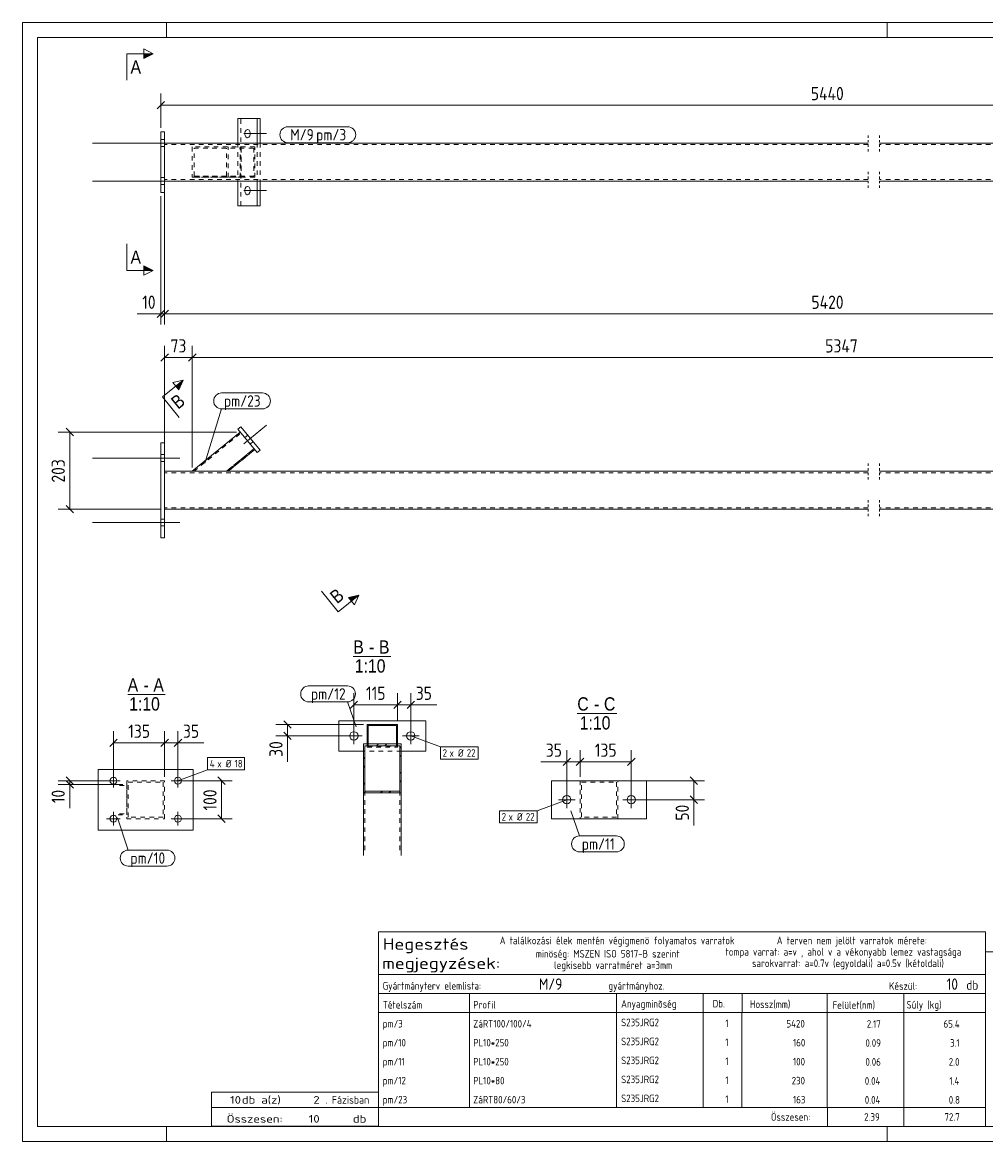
# Model space of a CAD drawing. Header units: millimetres. Extents: x 1 to 419, y 1 to 296.
# Tile 1 of 2: x 1 to 255, y 1 to 296. Entities that reach past the tile are written whole.
import ezdxf

# ---------------------------------------------------------------- set-up
doc = ezdxf.new("R2010")
doc.units = ezdxf.units.MM
doc.header["$LTSCALE"] = 0.6
for name, pattern in [('XKITLINE00', [0]), ('XKITLINE01', [4, 1, -1, 1, -1]), ('XKITLINE02', [4, 2, -2])]:
    doc.linetypes.add(name, pattern=pattern)
for name, color, linetype, lineweight in [('Bolt', 7, 'Continuous', 0), ('BoltMark', 3, 'Continuous', 0), ('DrawingSheet', 5, 'Continuous', 0), ('OtherObjectType', 1, 'Continuous', 0), ('Part', 2, 'Continuous', 0), ('PartMark', 3, 'Continuous', 0), ('Section', 6, 'Continuous', 0), ('Z-DIMENSIONS', 1, 'Continuous', 0)]:
    doc.layers.add(name, color=color, linetype=linetype, lineweight=lineweight)
doc.styles.add('ARIAL', font='ARIAL.TTF')
doc.styles.add('ISOCPEUR', font='ISOCPEUR.TTF')

msp = doc.modelspace()

# ---------------------------------------------------------------- hatches: boundary and pattern name
at = {"layer": 'Section'}
for points in [[(33, 287.75), (35.5, 287.75), (33, 286.5)], [(33, 231.87), (35.5, 230.62), (33, 230.62)], [(41.43, 200.15), (43.36, 201.73), (42.22, 199.18)], [(86.97, 144.44), (89.69, 145.05), (87.76, 143.47)]]:
    msp.add_hatch(color=6, dxfattribs=at).paths.add_polyline_path(points, flags=17)

# ---------------------------------------------------------------- linework, layer by layer
at = {"layer": 'Bolt', "color": 3, "linetype": 'XKITLINE00', "lineweight": 0}
for p, q in [((59.37, 266.68), (65.37, 266.68)), ((59.66, 266.9), (59.65, 266.52)), ((59.65, 266.52), (59.72, 266.17)), ((59.74, 267.25), (59.66, 266.9)), ((59.72, 266.17), (59.92, 265.8)), ((59.98, 267.63), (59.74, 267.25)), ((59.92, 265.8), (60.27, 265.59)), ((60.34, 267.78), (59.98, 267.63)), ((60.27, 265.59), (60.34, 265.58)), ((60.41, 267.78), (60.34, 267.78)), ((60.34, 265.58), (60.7, 265.74)), ((60.75, 267.57), (60.41, 267.78)), ((60.7, 265.74), (60.94, 266.12)), ((60.95, 267.2), (60.75, 267.57)), ((60.94, 266.12), (61.02, 266.47)), ((61.03, 266.85), (60.95, 267.2)), ((61.02, 266.47), (61.03, 266.85)), ((19.5, 264.19), (42.5, 264.19)), ((19.5, 264.19), (42.5, 264.19)), ((37.5, 265.09), (38.5, 265.09)), ((37.5, 265.09), (38.5, 265.09)), ((37.5, 263.29), (38.5, 263.29)), ((37.5, 263.29), (38.5, 263.29)), ((19.5, 254.19), (42.5, 254.19)), ((19.5, 254.19), (42.5, 254.19)), ((37.5, 255.09), (38.5, 255.09)), ((37.5, 255.09), (38.5, 255.09)), ((37.5, 253.29), (38.5, 253.29)), ((37.5, 253.29), (38.5, 253.29)), ((59.37, 251.68), (65.37, 251.68)), ((59.66, 251.9), (59.65, 251.52)), ((59.65, 251.52), (59.72, 251.17)), ((59.74, 252.25), (59.66, 251.9)), ((59.72, 251.17), (59.92, 250.8)), ((59.98, 252.63), (59.74, 252.25)), ((59.92, 250.8), (60.27, 250.59)), ((60.34, 252.78), (59.98, 252.63)), ((60.41, 252.78), (60.34, 252.78)), ((60.75, 252.57), (60.41, 252.78)), ((60.7, 250.74), (60.94, 251.12)), ((60.95, 252.2), (60.75, 252.57)), ((60.94, 251.12), (61.02, 251.47)), ((61.03, 251.85), (60.95, 252.2)), ((61.02, 251.47), (61.03, 251.85)), ((60.27, 250.59), (60.34, 250.58)), ((60.34, 250.58), (60.7, 250.74)), ((59.37, 184.91), (65.37, 189.82)), ((59.37, 184.91), (65.37, 189.82)), ((59.64, 186.56), (60.42, 187.19)), ((59.64, 186.56), (60.42, 187.19)), ((61.03, 184.85), (61.81, 185.49)), ((61.03, 184.85), (61.81, 185.49)), ((19.5, 181.18), (42.5, 181.18)), ((19.5, 181.18), (42.5, 181.18)), ((37.5, 182.08), (38.5, 182.08)), ((37.5, 182.08), (38.5, 182.08)), ((37.5, 180.28), (38.5, 180.28)), ((37.5, 180.28), (38.5, 180.28)), ((19.5, 164.18), (42.5, 164.18)), ((19.5, 164.18), (42.5, 164.18)), ((37.5, 165.08), (38.5, 165.08)), ((37.5, 165.08), (38.5, 165.08)), ((37.5, 163.28), (38.5, 163.28)), ((37.5, 163.28), (38.5, 163.28)), ((88.39, 105.74), (88.39, 110.14)), ((103.39, 105.74), (103.39, 110.14)), ((86.19, 107.94), (90.59, 107.94)), ((101.19, 107.94), (105.59, 107.94)), ((25.01, 94.32), (25.01, 97.92)), ((42.01, 94.32), (42.01, 97.92)), ((26.81, 96.12), (23.21, 96.12)), ((43.81, 96.12), (40.21, 96.12)), ((144.5, 88.92), (144.5, 93.32)), ((161.5, 88.92), (161.5, 93.32)), ((142.3, 91.12), (146.7, 91.12)), ((159.3, 91.12), (163.7, 91.12)), ((26.81, 86.12), (23.21, 86.12)), ((25.01, 84.32), (25.01, 87.92)), ((43.81, 86.12), (40.21, 86.12)), ((42.01, 84.32), (42.01, 87.92))]:
    msp.add_line(p, q, dxfattribs=at)
for centre, radius in [((88.39, 107.94), 1.1), ((103.39, 107.94), 1.1), ((25.01, 96.12), 0.9), ((42.01, 96.12), 0.9), ((144.5, 91.12), 1.1), ((161.5, 91.12), 1.1), ((25.01, 86.12), 0.9), ((42.01, 86.12), 0.9)]:
    msp.add_circle(centre, radius, dxfattribs=at)
at = {"layer": 'BoltMark', "color": 7, "linetype": 'XKITLINE00', "lineweight": 0}
for p, q in [((103.39, 107.94), (111.18, 105.04)), ((111.18, 105.04), (121.14, 105.04)), ((111.18, 101.84), (111.18, 105.04)), ((121.14, 101.84), (121.14, 105.04)), ((49.8, 102.22), (59.59, 102.22)), ((49.8, 99.02), (49.8, 102.22)), ((59.59, 99.02), (59.59, 102.22)), ((111.18, 101.84), (121.14, 101.84)), ((42.01, 96.12), (49.8, 99.02)), ((49.8, 99.02), (59.59, 99.02)), ((144.5, 91.12), (136.71, 88.22)), ((126.74, 88.22), (136.71, 88.22)), ((126.74, 85.02), (126.74, 88.22)), ((136.71, 85.02), (136.71, 88.22)), ((126.74, 85.02), (136.71, 85.02))]:
    msp.add_line(p, q, dxfattribs=at)
at = {"layer": 'DrawingSheet', "color": 2, "linetype": 'XKITLINE00', "lineweight": 0}
for p, q in [((419, 296), (1, 296)), ((1, 296), (1, 1)), ((39, 292), (39, 296)), ((229, 292), (229, 296)), ((39, 1), (39, 5)), ((229, 1), (229, 5)), ((1, 1), (419, 1))]:
    msp.add_line(p, q, dxfattribs=at)
at = {"layer": 'DrawingSheet', "color": 3, "linetype": 'XKITLINE00', "lineweight": 0}
for p, q in [((415, 292), (5, 292)), ((5, 292), (5, 5)), ((5, 5), (415, 5))]:
    msp.add_line(p, q, dxfattribs=at)
at = {"layer": 'OtherObjectType', "color": 6, "linetype": 'XKITLINE00', "lineweight": 0}
for p, q in [((88.23, 128.87), (98.11, 128.87)), ((28.76, 118.87), (38.64, 118.87)), ((147.28, 113.87), (157.67, 113.87))]:
    msp.add_line(p, q, dxfattribs=at)
at = {"layer": 'OtherObjectType', "color": 7, "linetype": 'XKITLINE00', "lineweight": 0}
for p, q in [((94.84, 45.01), (94.84, 56.26)), ((94.84, 56.26), (254.84, 56.26)), ((254.84, 56.26), (254.84, 45.01)), ((254.84, 51.05), (254.84, 6.75)), ((254.84, 51.05), (415, 51.05)), ((94.84, 45.01), (254.84, 45.01)), ((94.84, 45.01), (254.84, 45.01)), ((94.84, 45.01), (94.84, 40.01)), ((254.84, 45.01), (254.84, 40.01)), ((94.84, 40.01), (254.84, 40.01)), ((94.84, 40.01), (94.84, 35.01)), ((118.84, 40.01), (118.84, 35.01)), ((157.61, 35.01), (157.61, 40.01)), ((180.5, 40.01), (180.5, 35.01)), ((190.7, 40.01), (190.7, 35.14)), ((213.15, 40.01), (213.15, 35.01)), ((233.33, 40.01), (233.33, 35.01)), ((254.84, 40.01), (254.84, 35.01)), ((94.84, 35.01), (254.84, 35.01)), ((94.84, 35.01), (94.84, 30.01)), ((118.84, 35.01), (118.84, 30.01)), ((157.61, 30.01), (157.61, 35.01)), ((180.5, 35.01), (180.5, 30.01)), ((190.67, 35.01), (190.67, 30.01)), ((213.18, 35.01), (213.18, 30.01)), ((233.33, 35.01), (233.33, 30.01)), ((254.84, 35.01), (254.84, 30.01)), ((94.84, 30.01), (94.84, 25.01)), ((118.84, 30.01), (118.84, 25.01)), ((157.61, 25.01), (157.61, 30.01)), ((180.5, 30.01), (180.5, 25.01)), ((190.67, 30.01), (190.67, 25.01)), ((213.18, 30.01), (213.18, 25.01)), ((233.33, 30.01), (233.33, 25.01)), ((254.84, 30.01), (254.84, 25.01)), ((94.84, 25.01), (94.84, 20.01)), ((118.84, 25.01), (118.84, 20.01)), ((157.61, 20.01), (157.61, 25.01)), ((180.5, 25.01), (180.5, 20.01)), ((190.67, 25.01), (190.67, 20.01)), ((213.18, 25.01), (213.18, 20.01)), ((233.33, 25.01), (233.33, 20.01)), ((254.84, 25.01), (254.84, 20.01)), ((94.84, 20.01), (94.84, 15.01)), ((118.84, 20.01), (118.84, 15.01)), ((157.61, 15.01), (157.61, 20.01)), ((180.5, 20.01), (180.5, 15.01)), ((190.67, 20), (190.67, 15)), ((213.18, 20.01), (213.18, 15.01)), ((233.33, 20.01), (233.33, 15.01)), ((254.84, 20.01), (254.84, 15.01)), ((94.84, 15), (94.84, 10)), ((118.84, 15), (118.84, 10)), ((157.61, 10), (157.61, 15)), ((180.5, 15), (180.5, 10)), ((190.67, 15), (190.67, 10)), ((213.18, 15), (213.18, 10)), ((233.33, 15), (233.33, 10)), ((254.84, 15), (254.84, 10)), ((50.84, 10), (50.84, 14)), ((50.84, 14), (94.84, 14)), ((94.84, 10), (94.84, 14)), ((50.84, 10), (94.84, 10)), ((50.85, 5.02), (50.84, 9.99)), ((50.84, 9.98), (94.74, 9.98)), ((94.84, 10), (254.84, 10)), ((94.84, 10), (94.84, 5)), ((213.19, 10), (213.19, 5)), ((233.31, 10), (233.31, 5)), ((254.84, 10), (254.84, 5)), ((50.89, 5.03), (94.79, 5.03)), ((94.84, 5), (254.84, 5))]:
    msp.add_line(p, q, dxfattribs=at)
at = {"layer": 'Part', "color": 2, "linetype": 'XKITLINE00', "lineweight": 0}
for p, q in [((57.81, 270.68), (57.81, 264.19)), ((57.81, 270.68), (63.64, 270.68)), ((62.87, 270.68), (62.87, 264.19)), ((63.64, 270.68), (63.64, 264.19)), ((37.5, 251.19), (37.5, 267.19)), ((37.5, 267.19), (38.5, 267.19)), ((38.5, 267.19), (38.5, 251.19)), ((223.95, 264.19), (38.5, 264.19)), ((388.2, 264.19), (226.95, 264.19)), ((223.95, 254.19), (38.5, 254.19)), ((57.81, 247.68), (57.81, 254.19)), ((62.87, 247.68), (62.87, 254.19)), ((63.64, 247.68), (63.64, 254.19)), ((388.2, 254.19), (226.95, 254.19)), ((37.5, 251.19), (38.5, 251.19)), ((57.81, 247.68), (63.64, 247.68)), ((58.58, 189.44), (57.81, 188.8)), ((57.81, 188.8), (57.81, 188.8)), ((57.81, 188.8), (62.87, 182.61)), ((58.58, 189.44), (58.58, 189.44)), ((63.64, 183.24), (58.58, 189.44)), ((45.79, 177.69), (58.44, 188.03)), ((37.5, 185.18), (38.5, 185.18)), ((37.5, 160.18), (37.5, 185.18)), ((38.5, 185.18), (38.5, 160.18)), ((55.27, 177.69), (62.24, 183.38)), ((62.87, 182.61), (63.64, 183.24)), ((63.64, 183.24), (63.64, 183.24)), ((62.87, 182.61), (62.87, 182.61)), ((223.95, 177.69), (38.5, 177.69)), ((388.2, 177.69), (226.95, 177.69)), ((223.95, 167.69), (38.5, 167.69)), ((388.2, 167.69), (226.95, 167.69)), ((38.5, 160.18), (37.5, 160.18)), ((84.39, 103.94), (84.39, 111.94)), ((84.39, 111.94), (107.39, 111.94)), ((99.89, 110.94), (91.89, 110.94)), ((91.89, 110.94), (91.89, 105.81)), ((92.19, 110.64), (92.19, 105.81)), ((92.19, 110.64), (99.59, 110.64)), ((99.59, 110.64), (99.59, 105.81)), ((99.89, 110.94), (99.89, 105.81)), ((107.39, 111.94), (107.39, 103.94)), ((84.39, 103.94), (90.89, 103.94)), ((90.89, 76.44), (90.89, 105.81)), ((90.89, 105.81), (100.89, 105.81)), ((91.29, 105.29), (91.29, 93.41)), ((91.29, 105.29), (100.49, 105.29)), ((92.19, 105.81), (91.89, 105.81)), ((99.89, 105.81), (99.59, 105.81)), ((100.49, 93.41), (100.49, 105.29)), ((100.89, 76.44), (100.89, 105.81)), ((107.39, 103.94), (100.89, 103.94)), ((21.01, 83.12), (21.01, 99.12)), ((46.01, 99.12), (21.01, 99.12)), ((46.01, 99.12), (46.01, 83.12)), ((140.5, 86.12), (140.5, 96.12)), ((140.5, 96.12), (165.5, 96.12)), ((165.5, 96.12), (165.5, 86.12)), ((90.89, 92.89), (100.89, 92.89)), ((91.29, 93.41), (100.49, 93.41)), ((165.5, 86.12), (140.5, 86.12)), ((46.01, 83.12), (21.01, 83.12))]:
    msp.add_line(p, q, dxfattribs=at)
at = {"layer": 'Part', "color": 7, "linetype": 'XKITLINE02', "lineweight": 0}
for p, q in [((58.58, 270.68), (57.81, 270.68)), ((58.58, 247.68), (58.58, 270.68)), ((37.5, 267.19), (38.5, 267.19)), ((38.5, 254.19), (38.5, 264.19)), ((223.95, 263.79), (38.5, 263.79)), ((62.24, 263.18), (45.79, 263.18)), ((45.79, 263.18), (45.79, 255.18)), ((46.26, 255.48), (46.26, 262.88)), ((46.26, 262.88), (62.05, 262.88)), ((46.26, 262.88), (58.63, 262.88)), ((54.79, 255.48), (54.79, 262.88)), ((55.27, 255.18), (55.27, 263.18)), ((57.81, 264.19), (57.81, 254.19)), ((58.44, 255.18), (58.44, 263.18)), ((58.63, 262.88), (58.63, 255.48)), ((62.05, 262.88), (62.05, 255.48)), ((62.24, 255.18), (62.24, 263.18)), ((62.87, 264.19), (62.87, 254.19)), ((63.64, 264.19), (63.64, 254.19)), ((388.2, 263.79), (226.95, 263.79)), ((223.95, 254.59), (38.5, 254.59)), ((62.24, 255.18), (45.79, 255.18)), ((45.79, 255.18), (58.44, 255.18)), ((62.05, 255.48), (46.26, 255.48)), ((46.26, 255.48), (58.63, 255.48)), ((388.2, 254.59), (226.95, 254.59)), ((38.5, 251.19), (37.5, 251.19)), ((58.58, 247.68), (57.81, 247.68)), ((57.81, 188.8), (58.58, 189.44)), ((45.79, 177.69), (58.44, 188.03)), ((46.26, 177.69), (58.63, 187.8)), ((46.26, 177.69), (58.63, 187.8)), ((62.24, 183.38), (58.44, 188.03)), ((37.5, 185.18), (38.5, 185.18)), ((54.79, 177.69), (62.05, 183.62)), ((62.05, 183.62), (54.79, 177.69)), ((55.27, 177.69), (62.24, 183.38)), ((63.64, 183.24), (62.87, 182.61)), ((38.5, 167.69), (38.5, 177.69)), ((223.95, 177.29), (38.5, 177.29)), ((55.27, 177.69), (45.79, 177.69)), ((388.2, 177.29), (226.95, 177.29)), ((223.95, 168.09), (38.5, 168.09)), ((388.2, 168.09), (226.95, 168.09)), ((37.5, 160.18), (38.5, 160.18)), ((100.89, 103.94), (90.89, 103.94)), ((91.89, 105.81), (91.89, 104.94)), ((91.89, 104.94), (99.89, 104.94)), ((92.19, 105.81), (92.19, 105.24)), ((92.19, 105.24), (99.59, 105.24)), ((99.59, 105.81), (99.59, 105.24)), ((99.89, 105.81), (99.89, 104.94)), ((26.23, 95.12), (28.5, 95.12)), ((26.62, 94.82), (28.5, 94.82)), ((38.5, 96.12), (28.5, 96.12)), ((28.5, 96.12), (28.5, 86.12)), ((28.5, 95.12), (28.5, 87.12)), ((28.9, 86.52), (28.9, 95.72)), ((28.9, 95.72), (38.1, 95.72)), ((38.1, 95.72), (38.1, 86.52)), ((38.5, 86.12), (38.5, 96.12)), ((158, 96.12), (148, 96.12)), ((148, 96.12), (148, 86.12)), ((148.4, 86.52), (148.4, 95.72)), ((148.4, 95.72), (157.6, 95.72)), ((157.6, 95.72), (157.6, 86.52)), ((158, 86.12), (158, 96.12)), ((91.29, 93.41), (91.29, 76.95)), ((100.49, 93.41), (100.49, 76.95)), ((26.23, 87.12), (28.5, 87.12)), ((26.62, 87.42), (28.5, 87.42)), ((28.5, 86.12), (38.5, 86.12)), ((38.1, 86.52), (28.9, 86.52)), ((148, 86.12), (158, 86.12)), ((157.6, 86.52), (148.4, 86.52))]:
    msp.add_line(p, q, dxfattribs=at)
at = {"layer": 'Part', "color": 2, "linetype": 'XKITLINE01', "lineweight": 0}
for p, q in [((223.95, 266.19), (223.95, 261.79)), ((226.95, 266.19), (226.95, 261.79)), ((223.95, 256.59), (223.95, 252.19)), ((226.95, 256.59), (226.95, 252.19)), ((223.95, 179.69), (223.95, 175.29)), ((226.95, 179.69), (226.95, 175.29)), ((223.95, 170.09), (223.95, 165.69)), ((226.95, 170.09), (226.95, 165.69))]:
    msp.add_line(p, q, dxfattribs=at)
at = {"layer": 'Part', "color": 11, "linetype": 'XKITLINE00', "lineweight": 0}
for p, q in [((92.19, 110.11), (91.89, 110.41)), ((92.19, 108.96), (91.89, 109.26)), ((93.97, 110.64), (93.67, 110.94)), ((95.12, 110.64), (94.82, 110.94)), ((97.42, 110.64), (97.12, 110.94)), ((98.57, 110.64), (98.27, 110.94)), ((99.89, 109.32), (99.59, 109.62)), ((92.19, 106.66), (91.89, 106.96)), ((91.89, 106.96), (91.89, 106.96)), ((99.89, 108.17), (99.59, 108.47)), ((94.83, 105.81), (94.31, 105.29)), ((97.07, 105.81), (96.56, 105.29)), ((99.89, 105.87), (99.59, 106.17)), ((100.89, 105.14), (100.49, 104.74)), ((91.29, 102.27), (90.89, 101.87)), ((100.89, 102.89), (100.49, 102.49)), ((91.29, 100.03), (90.89, 99.63)), ((100.89, 98.4), (100.49, 98)), ((91.29, 95.54), (90.89, 95.14)), ((100.89, 96.16), (100.49, 95.76)), ((91.41, 93.41), (90.89, 92.89)), ((95.9, 93.41), (95.38, 92.89)), ((98.14, 93.41), (97.63, 92.89))]:
    msp.add_line(p, q, dxfattribs=at)
at = {"layer": 'PartMark', "color": 7, "linetype": 'XKITLINE00', "lineweight": 0}
for p, q in [((71, 268.49), (86.76, 268.49)), ((71, 264.29), (86.76, 264.29)), ((53.53, 198.32), (64.27, 198.32)), ((49.13, 179.8), (53.53, 194.12)), ((53.53, 194.12), (64.27, 194.12)), ((76.46, 121.1), (86.69, 121.1)), ((76.46, 116.9), (86.69, 116.9)), ((89.02, 110.31), (86.69, 116.9)), ((26.04, 86.35), (28.88, 77.83)), ((145.53, 88.15), (147.86, 81.56)), ((147.86, 81.56), (157.57, 81.56)), ((28.88, 77.83), (39.11, 77.83)), ((147.86, 77.36), (157.57, 77.36)), ((28.88, 73.63), (39.11, 73.63))]:
    msp.add_line(p, q, dxfattribs=at)
for centre, start, end in [((71, 266.39), 90, 270), ((86.76, 266.39), 270, 90), ((53.53, 196.22), 90, 270), ((64.27, 196.22), 270, 90), ((76.46, 119), 90, 270), ((86.69, 119), 270, 90), ((147.86, 79.46), 90, 270), ((157.57, 79.46), 270, 90), ((28.88, 75.73), 90, 270), ((39.11, 75.73), 270, 90)]:
    msp.add_arc(centre, 2.1, start, end, dxfattribs=at)
at = {"layer": 'Section', "color": 6, "linetype": 'XKITLINE00', "lineweight": 0}
for p, q in [((28.5, 287.75), (28.5, 280.75)), ((28.5, 287.75), (35.5, 287.75)), ((33, 286.5), (33, 289)), ((33, 289), (35.5, 287.75)), ((35.5, 287.75), (33, 286.5)), ((28.5, 230.62), (28.5, 237.62)), ((28.5, 230.62), (35.5, 230.62)), ((35.5, 230.62), (33, 231.87)), ((33, 231.87), (33, 229.37)), ((35.5, 230.62), (33, 229.37)), ((37.94, 197.3), (43.36, 201.73)), ((40.64, 201.12), (43.36, 201.73)), ((42.22, 199.18), (40.64, 201.12)), ((43.36, 201.73), (42.22, 199.18)), ((37.94, 197.3), (42.37, 191.88)), ((84.27, 140.62), (79.84, 146.04)), ((84.27, 140.62), (89.69, 145.05)), ((89.69, 145.05), (86.97, 144.44)), ((89.69, 145.05), (88.55, 142.5)), ((86.97, 144.44), (88.55, 142.5))]:
    msp.add_line(p, q, dxfattribs=at)
at = {"layer": 'Z-DIMENSIONS', "color": 7, "linetype": 'XKITLINE00', "lineweight": 0}
for p, q in [((38.49, 275.18), (36.51, 273.2)), ((37.5, 268.19), (37.5, 277.24)), ((37.5, 274.19), (389.2, 274.19)), ((38.5, 253.19), (38.5, 216.39)), ((38.5, 253.19), (38.5, 216.39)), ((37.5, 250.19), (37.5, 216.39)), ((37.5, 219.19), (31.27, 219.19)), ((37.5, 219.19), (31.27, 219.19)), ((38.49, 220.18), (36.51, 218.2)), ((37.5, 219.19), (38.5, 219.19)), ((39.49, 220.18), (37.51, 218.2)), ((39.49, 220.18), (37.51, 218.2)), ((38.5, 219.19), (388.2, 219.19)), ((38.5, 178.69), (38.5, 210.74)), ((45.79, 178.69), (45.79, 210.74)), ((45.79, 178.69), (45.79, 210.74)), ((39.49, 208.68), (37.51, 206.7)), ((38.5, 207.69), (45.79, 207.69)), ((46.78, 208.68), (44.8, 206.7)), ((46.78, 208.68), (44.8, 206.7)), ((45.79, 207.69), (388.2, 207.69)), ((12.51, 189.02), (14.49, 187.04)), ((57.44, 188.03), (10.45, 188.03)), ((13.5, 167.69), (13.5, 188.03)), ((12.51, 168.68), (14.49, 166.7)), ((37.5, 167.69), (10.45, 167.69)), ((88.39, 108.94), (88.39, 119.17)), ((99.89, 111.94), (99.89, 119.17)), ((99.89, 111.94), (99.89, 119.17)), ((103.39, 108.94), (103.39, 119.17)), ((89.38, 117.11), (87.4, 115.13)), ((88.39, 116.12), (99.89, 116.12)), ((100.88, 117.11), (98.9, 115.13)), ((100.88, 117.11), (98.9, 115.13)), ((99.89, 116.12), (103.39, 116.12)), ((104.38, 117.11), (102.4, 115.13)), ((103.39, 116.12), (110.22, 116.12)), ((103.39, 116.12), (110.22, 116.12)), ((25.01, 97.12), (25.01, 109.17)), ((38.5, 97.12), (38.5, 109.17)), ((38.5, 97.12), (38.5, 109.17)), ((42.01, 97.12), (42.01, 109.17)), ((90.89, 110.94), (67.84, 110.94)), ((69.9, 111.93), (71.88, 109.95)), ((70.89, 107.94), (70.89, 110.94)), ((26, 107.11), (24.02, 105.13)), ((39.49, 107.11), (37.51, 105.13)), ((39.49, 107.11), (37.51, 105.13)), ((43, 107.11), (41.02, 105.13)), ((87.39, 107.94), (67.84, 107.94)), ((69.9, 108.93), (71.88, 106.95)), ((70.89, 107.94), (70.89, 101.1)), ((70.89, 107.94), (70.89, 101.1)), ((25.01, 106.12), (38.5, 106.12)), ((38.5, 106.12), (42.01, 106.12)), ((42.01, 106.12), (48.84, 106.12)), ((42.01, 106.12), (48.84, 106.12)), ((144.5, 92.12), (144.5, 104.17)), ((148, 97.12), (148, 104.17)), ((148, 97.12), (148, 104.17)), ((161.5, 92.12), (161.5, 104.17)), ((144.5, 101.12), (137.67, 101.12)), ((144.5, 101.12), (137.67, 101.12)), ((145.49, 102.11), (143.51, 100.13)), ((144.5, 101.12), (148, 101.12)), ((148.99, 102.11), (147.01, 100.13)), ((148.99, 102.11), (147.01, 100.13)), ((148, 101.12), (161.5, 101.12)), ((162.49, 102.11), (160.51, 100.13)), ((24.01, 96.12), (10.45, 96.12)), ((27.5, 95.12), (10.45, 95.12)), ((12.51, 97.11), (14.49, 95.13)), ((12.51, 96.11), (14.49, 94.13)), ((13.5, 95.12), (13.5, 96.12)), ((13.5, 95.12), (13.5, 88.89)), ((13.5, 95.12), (13.5, 88.89)), ((43.01, 96.12), (56.3, 96.12)), ((52.51, 97.11), (54.49, 95.13)), ((53.5, 86.12), (53.5, 96.12)), ((159, 96.12), (180.8, 96.12)), ((177.01, 97.11), (178.99, 95.13)), ((178, 91.12), (178, 96.12)), ((177.01, 92.11), (178.99, 90.13)), ((162.5, 91.12), (180.8, 91.12)), ((178, 91.12), (178, 84.29)), ((178, 91.12), (178, 84.29)), ((43.01, 86.12), (56.3, 86.12)), ((52.51, 87.11), (54.49, 85.13))]:
    msp.add_line(p, q, dxfattribs=at)
at = {"layer": 'Z-DIMENSIONS', "color": 3}
for p in [(37.5, 274.19), (37.5, 219.19), (38.5, 219.19), (38.5, 219.19), (38.5, 207.69), (45.79, 207.69), (45.79, 207.69), (13.5, 188.03), (13.5, 167.69), (88.39, 116.12), (99.89, 116.12), (99.89, 116.12), (103.39, 116.12), (70.89, 110.94), (70.89, 107.94), (25.01, 106.12), (38.5, 106.12), (38.5, 106.12), (42.01, 106.12), (144.5, 101.12), (148, 101.12), (148, 101.12), (161.5, 101.12), (13.5, 96.12), (13.5, 95.12), (53.5, 96.12), (178, 96.12), (178, 91.12), (53.5, 86.12)]:
    msp.add_point(p, dxfattribs=at)

# ---------------------------------------------------------------- texts
at = {"layer": 'BoltMark', "color": 3, "style": 'ISOCPEUR', "width": 0.85}
for s, p in [('2', (111.78, 102.44)), ('x Ø', (113.59, 102.44)), ('22', (118.14, 102.44)), ('4', (50.4, 99.62)), ('x Ø', (52.38, 99.62)), ('18', (56.93, 99.62)), ('2', (127.34, 85.62)), ('x Ø', (129.15, 85.62)), ('22', (133.7, 85.62))]:
    msp.add_text(s, height=2, dxfattribs=at).set_placement(p)
at = {"layer": 'OtherObjectType', "color": 6, "style": 'ARIAL', "width": 0.85}
for s, p in [('B', (88.23, 129.62)), ('B', (94.99, 129.62)), ('-', (92.39, 129.62)), ('1:10', (88.63, 124.62)), ('A', (28.76, 119.62)), ('-', (32.92, 119.62)), ('A', (35.52, 119.62)), ('1:10', (29.15, 114.62)), ('C', (147.28, 114.62)), ('C', (154.3, 114.62)), ('-', (151.7, 114.62)), ('1:10', (147.93, 109.62))]:
    msp.add_text(s, height=3.5, dxfattribs=at).set_placement(p)
at = {"layer": 'OtherObjectType', "color": 7, "style": 'ISOCPEUR'}
for s, height, width, p in [('Hegesztés', 3, 1.19, (95.99, 51.57)), ('A találkozási élek mentén végigmenö folyamatos varratok', 2, 0.85, (126.84, 53.01)), ('A terven nem jelölt varratok mérete:', 2, 0.85, (199.86, 53.01)), ('minöség: MSZEN ISO 5817-B szerint', 2, 0.85, (136.34, 49.51)), ('tompa varrat: a=v , ahol v a vékonyabb lemez vastagsága', 2, 0.85, (186.34, 50.01)), ('megjegyzések:', 3, 1.19, (95.84, 46.51)), ('legkisebb varratméret a=3mm', 2, 0.85, (141.16, 46.51)), ('sarokvarrat: a=0.7v (egyoldali) a=0.5v (kétoldali)', 2, 0.85, (193.34, 47.01)), ('Gyártmányterv elemlista:                               gyártmányhoz.', 2, 0.85, (95.99, 41.07)), ('Készül:', 2, 0.85, (229.47, 41.01)), ('db', 2.5, 0.85, (249.84, 41.01)), ('Tételszám', 2, 0.85, (95.99, 36.07)), ('Anyagminõség', 2, 0.85, (158.83, 36.3)), ('Db.', 2, 0.85, (182.96, 36.36)), ('Hossz(mm)', 2, 0.85, (192.78, 36.22)), ('Súly (kg)', 2, 0.85, (234.05, 36.07)), ('Profil', 2, 0.85, (119.84, 36.07)), ('Felület(nm)', 2, 0.85, (214.56, 36.01)), ('10', 2, 1.211571, (55.76, 11)), ('db a(z)', 2, 1.211571, (58.84, 11)), ('2', 2, 1.211571, (77.7, 11)), ('. Fázisban', 2, 0.935, (80.84, 11)), ('Összesen:', 2, 0.85, (198.33, 6.5)), ('Összesen:            db', 2, 1.211571, (54.84, 6)), ('10', 2, 1.211571, (76.48, 6))]:
    msp.add_text(s, height=height, dxfattribs=dict(at, width=width)).set_placement(p)
at = {"layer": 'OtherObjectType', "color": 5, "style": 'ISOCPEUR', "width": 0.85}
for s, height, p in [('M/9', 3, (137.13, 41.01)), ('10', 3, (244.6, 41.01)), ('pm/3', 2, (95.99, 31.07)), ('ZáRT100/100/4', 2, (119.84, 31.07)), ('S235JRG2', 2, (158.83, 31.41)), ('1', 2, (186.28, 31.18)), ('5420', 2, (202.41, 31.07)), ('2.17', 2, (223.58, 31.01)), ('65.4', 2, (243.82, 31.01)), ('pm/10', 2, (95.99, 26.07)), ('PL10*250', 2, (119.84, 26.07)), ('S235JRG2', 2, (158.83, 26.41)), ('1', 2, (186.28, 26.18)), ('160', 2, (204.13, 26.07)), ('0.09', 2, (223.23, 26.01)), ('3.1', 2, (245.54, 26.01)), ('pm/11', 2, (95.99, 21.07)), ('PL10*250', 2, (119.84, 21.07)), ('S235JRG2', 2, (158.83, 21.41)), ('1', 2, (186.28, 21.18)), ('100', 2, (204.13, 21.07)), ('0.06', 2, (223.23, 21.01)), ('2.0', 2, (245.19, 21.01)), ('pm/12', 2, (95.99, 16.07)), ('PL10*80', 2, (119.84, 16.07)), ('S235JRG2', 2, (158.83, 16.4)), ('1', 2, (186.28, 16.17)), ('230', 2, (203.78, 16.07)), ('0.04', 2, (223.06, 16)), ('1.4', 2, (245.36, 16)), ('pm/23', 2, (95.99, 11.06)), ('ZáRT80/60/3', 2, (119.84, 11.06)), ('S235JRG2', 2, (158.83, 11.4)), ('1', 2, (186.28, 11.17)), ('163', 2, (204.13, 11.06)), ('0.04', 2, (223.06, 11)), ('0.8', 2, (245.19, 11)), ('2.39', 2, (222.89, 6.5)), ('72.7', 2, (244.06, 6.5))]:
    msp.add_text(s, height=height, dxfattribs=at).set_placement(p)
at = {"layer": 'PartMark', "color": 1, "style": 'ISOCPEUR', "width": 0.85}
msp.add_text('M/9', height=3, dxfattribs=at).set_placement((71.6, 264.89))
at = {"layer": 'PartMark', "color": 3, "style": 'ISOCPEUR', "width": 0.85}
for s, p in [('pm/3', (78.43, 264.89)), ('pm/23', (54.13, 194.72)), ('pm/12', (77.06, 117.5)), ('pm/11', (148.46, 77.96)), ('pm/10', (29.48, 74.23))]:
    msp.add_text(s, height=3, dxfattribs=at).set_placement(p)
at = {"layer": 'Section', "color": 6, "style": 'ARIAL', "width": 0.85}
for p in [(29.5, 282.5), (29.5, 232.37)]:
    msp.add_text('A', height=3.5, dxfattribs=at).set_placement(p)
for p in [(42.04, 193.87), (83.94, 142.61)]:
    msp.add_text('B', height=3.5, rotation=39.2591, dxfattribs=at).set_placement(p)
at = {"layer": 'Z-DIMENSIONS', "color": 3, "style": 'ISOCPEUR', "width": 0.85}
for s, p in [('5440', (208.84, 275.49)), ('10', (32.58, 220.49)), ('5420', (208.99, 220.49)), ('73', (40.04, 208.99)), ('5347', (212.63, 208.99)), ('35', (104.7, 117.42)), ('115', (91.58, 117.42)), ('135', (28.9, 107.42)), ('35', (43.32, 107.42)), ('35', (138.98, 102.42)), ('135', (151.89, 102.42))]:
    msp.add_text(s, height=3.5, dxfattribs=at).set_placement(p)
for s, p in [('203', (12.2, 174.7)), ('30', (69.59, 102.41)), ('10', (12.2, 90.2)), ('100', (52.2, 88.26)), ('50', (176.7, 85.6))]:
    msp.add_text(s, height=3.5, rotation=90.0002, dxfattribs=at).set_placement(p)

doc.saveas('drawing.dxf')
